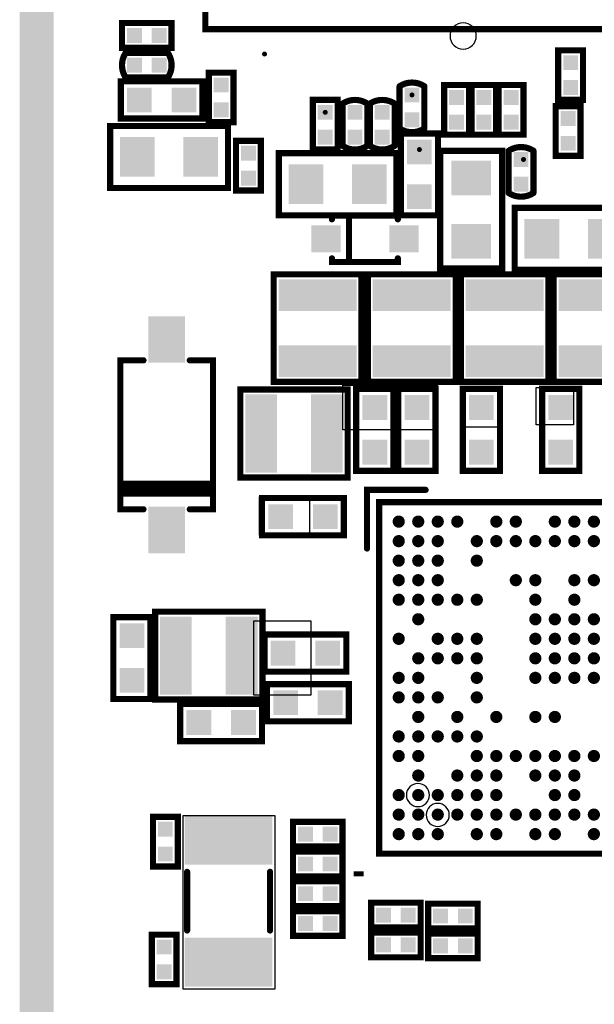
# Model space of a CAD drawing. Extents: x -1.9 to 62.2, y -5.8 to 85.1.
# Tile 6 of 13: x 22.1 to 33.9, y 34.2 to 54.3. Entities that reach past the tile are written whole.
import ezdxf

# ---------------------------------------------------------------- set-up
doc = ezdxf.new("R2010")
doc.units = 0
doc.linetypes.add('KEEPOUT_00001000$0', pattern=[2, 1, 1])
doc.layers.get('0').update_dxf_attribs({"linetype": 'CONTINUOUS'})
for name, color, linetype in [('2D_LINE_01', 96, 'CONTINUOUS'), ('DRIL_NPLTE_THRU_01', 3, 'CONTINUOUS'), ('DRIL_PLTE_THRU_01', 3, 'CONTINUOUS'), ('KEEPOUT_01', 1, 'CONTINUOUS'), ('PADS_INNER', 96, 'CONTINUOUS'), ('PADS_TOP', 96, 'CONTINUOUS'), ('PART_TOP_2DLINE_00', 1, 'CONTINUOUS'), ('PART_TOP_2DLINE_01', 1, 'CONTINUOUS')]:
    doc.layers.add(name, color=color, linetype=linetype)

# ---------------------------------------------------------------- blocks, each defined once
blk = doc.blocks.new('DRAWING_142')
at = {"layer": '2D_LINE_01', "const_width": 0.7}
blk.add_lwpolyline([(0.73684, -1.5268), (0.73684, -70.2268), (16.29284, -70.2268), (16.29284, -51.6262), (23.73684, -51.6262), (23.73684, -1.5268), (0.89284, -1.5268)], dxfattribs=at)
blk = doc.blocks.new('KEEPOUT_49')
at = {"layer": 'KEEPOUT_01', "linetype": 'KEEPOUT_00001000$0'}
blk.add_lwpolyline([(-0.269408, 0, 1), (0.269408, 0, 1)], format="xyb", close=True, dxfattribs=at)
blk = doc.blocks.new('KEEPOUT_67')
at = {"layer": 'KEEPOUT_01', "linetype": 'KEEPOUT_00001000$0'}
blk.add_lwpolyline([(0.0508, 0.1016), (0.0508, -0.8128), (-1.8796, -0.8128), (-1.8796, 0.1016)], close=True, dxfattribs=at)
blk = doc.blocks.new('KEEPOUT_68')
at = {"layer": 'KEEPOUT_01', "linetype": 'KEEPOUT_00001000$0'}
blk.add_lwpolyline([(0, 0), (0, -0.8128), (-0.762, -0.8128), (-0.762, 0)], close=True, dxfattribs=at)
blk = doc.blocks.new('KEEPOUT_69')
at = {"layer": 'KEEPOUT_01', "linetype": 'KEEPOUT_00001000$0'}
blk.add_lwpolyline([(0, 0), (0, -0.762), (-0.762, -0.762), (-0.762, 0)], close=True, dxfattribs=at)
blk = doc.blocks.new('KEEPOUT_72')
at = {"layer": 'KEEPOUT_01', "linetype": 'KEEPOUT_00001000$0'}
blk.add_lwpolyline([(0, 0.254), (0, -1.27), (-1.1684, -1.27), (-1.1684, 0.254)], close=True, dxfattribs=at)
blk = doc.blocks.new('KEEPOUT_79')
at = {"layer": 'KEEPOUT_01', "linetype": 'KEEPOUT_00001000$0'}
blk.add_lwpolyline([(0, 0), (1.02362, 0), (1.02362, -0.78486), (0, -0.78486)], close=True, dxfattribs=at)
blk = doc.blocks.new('KEEPOUT_228')
at = {"layer": 'KEEPOUT_01', "linetype": 'KEEPOUT_00001000$0'}
blk.add_lwpolyline([(-0.236, 0, 1), (0.236, 0, 1)], format="xyb", close=True, dxfattribs=at)
blk = doc.blocks.new('KEEPOUT_229')
at = {"layer": 'KEEPOUT_01', "linetype": 'KEEPOUT_00001000$0'}
blk.add_lwpolyline([(-0.236, 0, 1), (0.236, 0, 1)], format="xyb", close=True, dxfattribs=at)
blk = doc.blocks.new('KEEPOUT_1141')
at = {"layer": 'KEEPOUT_01', "linetype": 'KEEPOUT_00001000$0'}
blk.add_lwpolyline([(0, 0), (1.8796, 0), (1.8796, -3.556), (0, -3.556)], close=True, dxfattribs=at)
blk = doc.blocks.new('SMOOTH_0$127')
at = {"const_width": 0.0635}
blk.add_lwpolyline([(-0.03175, 0, 1), (0.03175, 0, 1)], format="xyb", close=True, dxfattribs=at)
blk = doc.blocks.new('PART_BODY_TOP_2')
at = {"layer": 'PART_TOP_2DLINE_00', "const_width": 0.127}
blk.add_lwpolyline([(-1.1, 0.9), (1.1, 0.9), (1.1, -0.9), (-1.1, -0.9)], close=True, dxfattribs=at)
at = {"layer": 'PART_TOP_2DLINE_00'}
for p in [(-1.1, 0.9), (1.1, 0.9), (-1.1, -0.9), (1.1, -0.9)]:
    blk.add_blockref('SMOOTH_0$127', p, dxfattribs=at)
blk = doc.blocks.new('DRIL_HOLE_0')
blk.add_lwpolyline([(0, 0, 1), (0, 0, 1)], format="xyb", close=True)
blk = doc.blocks.new('PAD_0')
blk.add_lwpolyline([(0, 0, 1), (0, 0, 1)], format="xyb", close=True)
blk = doc.blocks.new('PAD_1')
at = {"const_width": 0.65}
blk.add_lwpolyline([(-0.8, 0), (0.8, 0)], dxfattribs=at)
blk = doc.blocks.new('STK_TOP_44')
at = {"layer": 'DRIL_NPLTE_THRU_01'}
blk.add_blockref('DRIL_HOLE_0', (0, 0), dxfattribs=at)
at = {"layer": 'PADS_INNER'}
blk.add_blockref('PAD_0', (0, 0), dxfattribs=at)
at = {"layer": 'PADS_TOP', "rotation": 90}
blk.add_blockref('PAD_1', (0, 0), dxfattribs=at)
blk = doc.blocks.new('SYM_TOP_10')
for name, p in [('STK_TOP_44', (-0.675, 0)), ('STK_TOP_44', (0.675, 0)), ('PART_BODY_TOP_2', (0, 0))]:
    blk.add_blockref(name, p)
blk = doc.blocks.new('PART_TOP_9')
blk.add_blockref('SYM_TOP_10', (0, 0))
blk = doc.blocks.new('PART_TOP_10')
blk.add_blockref('SYM_TOP_10', (0, 0))
blk = doc.blocks.new('PART_TOP_11')
blk.add_blockref('SYM_TOP_10', (0, 0))
blk = doc.blocks.new('PART_TOP_13')
blk.add_blockref('SYM_TOP_10', (0, 0))
blk = doc.blocks.new('PART_BODY_TOP_4')
at = {"layer": 'PART_TOP_2DLINE_01', "const_width": 0.127}
blk.add_lwpolyline([(-0.4318, 0.254), (0.4318, 0.254, -0.3000144), (0.4318, -0.254), (-0.4318, -0.254, -0.3000144)], format="xyb", close=True, dxfattribs=at)
at = {"layer": 'PART_TOP_2DLINE_01'}
for p in [(-0.4318, 0.254), (0.4318, 0.254), (-0.4318, -0.254), (0.4318, -0.254)]:
    blk.add_blockref('SMOOTH_0$127', p, dxfattribs=at)
blk = doc.blocks.new('PAD_2')
at = {"const_width": 0.3048}
blk.add_lwpolyline([(-0.1524, 0), (0.1524, 0)], dxfattribs=at)
blk = doc.blocks.new('STK_TOP_46')
at = {"layer": 'DRIL_PLTE_THRU_01'}
blk.add_blockref('DRIL_HOLE_0', (0, 0), dxfattribs=at)
at = {"layer": 'PADS_INNER'}
blk.add_blockref('PAD_0', (0, 0), dxfattribs=at)
at = {"layer": 'PADS_TOP'}
blk.add_blockref('PAD_2', (0, 0), dxfattribs=at)
blk = doc.blocks.new('SYM_TOP_12')
for name, p in [('PART_BODY_TOP_4', (0, 0)), ('STK_TOP_46', (-0.254, 0)), ('STK_TOP_46', (0.254, 0))]:
    blk.add_blockref(name, p)
blk = doc.blocks.new('PART_TOP_17')
blk.add_blockref('SYM_TOP_12', (0, 0))
blk = doc.blocks.new('PART_TOP_19')
blk.add_blockref('SYM_TOP_12', (0, 0))
blk = doc.blocks.new('PART_TOP_21')
blk.add_blockref('SYM_TOP_12', (0, 0))
blk = doc.blocks.new('PART_BODY_TOP_6')
at = {"layer": 'KEEPOUT_01', "linetype": 'KEEPOUT_00001000$0'}
blk.add_lwpolyline([(3.6, 3.6), (-3.6, 3.6), (-3.6, -3.6), (3.6, -3.6)], close=True, dxfattribs=at)
at = {"layer": 'PART_TOP_2DLINE_00', "const_width": 0.127}
blk.add_lwpolyline([(-2.65, 3.85), (-3.85, 3.85), (-3.85, 2.65)], dxfattribs=at)
blk.add_lwpolyline([(3.6, 3.6), (-3.6, 3.6), (-3.6, -3.6), (3.6, -3.6)], close=True, dxfattribs=at)
at = {"layer": 'PART_TOP_2DLINE_00'}
for p in [(-3.85, 3.85), (-2.65, 3.85), (-3.6, 3.6), (3.6, 3.6), (-3.85, 2.65), (-3.6, -3.6), (3.6, -3.6)]:
    blk.add_blockref('SMOOTH_0$127', p, dxfattribs=at)
blk = doc.blocks.new('PAD_4')
at = {"const_width": 0.125}
blk.add_lwpolyline([(0, -0.0625, 1), (0, 0.0625, 1)], format="xyb", close=True, dxfattribs=at)
blk = doc.blocks.new('STK_TOP_55')
at = {"layer": 'DRIL_NPLTE_THRU_01'}
blk.add_blockref('DRIL_HOLE_0', (0, 0), dxfattribs=at)
at = {"layer": 'PADS_INNER'}
blk.add_blockref('PAD_0', (0, 0), dxfattribs=at)
at = {"layer": 'PADS_TOP'}
blk.add_blockref('PAD_4', (0, 0), dxfattribs=at)
blk = doc.blocks.new('SYM_TOP_14')
for name, p in [('PART_BODY_TOP_6', (0, 0)), ('STK_TOP_55', (-3.2, 3.2)), ('STK_TOP_55', (-2.8, 3.2)), ('STK_TOP_55', (-2.4, 3.2)), ('STK_TOP_55', (-2, 3.2)), ('STK_TOP_55', (-1.2, 3.2)), ('STK_TOP_55', (-0.8, 3.2)), ('STK_TOP_55', (0, 3.2)), ('STK_TOP_55', (0.4, 3.2)), ('STK_TOP_55', (0.8, 3.2)), ('STK_TOP_55', (1.2, 3.2)), ('STK_TOP_55', (1.6, 3.2)), ('STK_TOP_55', (2, 3.2)), ('STK_TOP_55', (2.4, 3.2)), ('STK_TOP_55', (3.2, 3.2)), ('STK_TOP_55', (-3.2, 2.8)), ('STK_TOP_55', (-2.8, 2.8)), ('STK_TOP_55', (-2.4, 2.8)), ('STK_TOP_55', (-1.6, 2.8)), ('STK_TOP_55', (-1.2, 2.8)), ('STK_TOP_55', (-0.8, 2.8)), ('STK_TOP_55', (-0.4, 2.8)), ('STK_TOP_55', (0, 2.8)), ('STK_TOP_55', (0.4, 2.8)), ('STK_TOP_55', (0.8, 2.8)), ('STK_TOP_55', (1.2, 2.8)), ('STK_TOP_55', (1.6, 2.8)), ('STK_TOP_55', (2.4, 2.8)), ('STK_TOP_55', (2.8, 2.8)), ('STK_TOP_55', (3.2, 2.8)), ('STK_TOP_55', (-3.2, 2.4)), ('STK_TOP_55', (-2.8, 2.4)), ('STK_TOP_55', (-2.4, 2.4)), ('STK_TOP_55', (-1.6, 2.4)), ('STK_TOP_55', (1.6, 2.4)), ('STK_TOP_55', (2.4, 2.4)), ('STK_TOP_55', (2.8, 2.4)), ('STK_TOP_55', (3.2, 2.4)), ('STK_TOP_55', (-3.2, 2)), ('STK_TOP_55', (-2.8, 2)), ('STK_TOP_55', (-2.4, 2)), ('STK_TOP_55', (-0.8, 2)), ('STK_TOP_55', (-0.4, 2)), ('STK_TOP_55', (0.4, 2)), ('STK_TOP_55', (0.8, 2)), ('STK_TOP_55', (1.2, 2)), ('STK_TOP_55', (1.6, 2)), ('STK_TOP_55', (2, 2)), ('STK_TOP_55', (2.8, 2)), ('STK_TOP_55', (-3.2, 1.6)), ('STK_TOP_55', (-2.8, 1.6)), ('STK_TOP_55', (-2.4, 1.6)), ('STK_TOP_55', (-2, 1.6)), ('STK_TOP_55', (-1.6, 1.6)), ('STK_TOP_55', (-0.4, 1.6)), ('STK_TOP_55', (0.4, 1.6)), ('STK_TOP_55', (1.2, 1.6)), ('STK_TOP_55', (1.6, 1.6)), ('STK_TOP_55', (2, 1.6)), ('STK_TOP_55', (2.4, 1.6)), ('STK_TOP_55', (2.8, 1.6)), ('STK_TOP_55', (3.2, 1.6)), ('STK_TOP_55', (-2.8, 1.2)), ('STK_TOP_55', (-0.4, 1.2)), ('STK_TOP_55', (0, 1.2)), ('STK_TOP_55', (0.4, 1.2)), ('STK_TOP_55', (0.8, 1.2)), ('STK_TOP_55', (1.6, 1.2)), ('STK_TOP_55', (2, 1.2)), ('STK_TOP_55', (2.4, 1.2)), ('STK_TOP_55', (2.8, 1.2)), ('STK_TOP_55', (3.2, 1.2)), ('STK_TOP_55', (-3.2, 0.8)), ('STK_TOP_55', (-2.4, 0.8)), ('STK_TOP_55', (-2, 0.8)), ('STK_TOP_55', (-1.6, 0.8)), ('STK_TOP_55', (-0.4, 0.8)), ('STK_TOP_55', (0, 0.8)), ('STK_TOP_55', (0.4, 0.8)), ('STK_TOP_55', (0.8, 0.8)), ('STK_TOP_55', (1.6, 0.8)), ('STK_TOP_55', (2.8, 0.8)), ('STK_TOP_55', (-2.8, 0.4)), ('STK_TOP_55', (-2.4, 0.4)), ('STK_TOP_55', (-2, 0.4)), ('STK_TOP_55', (-1.6, 0.4)), ('STK_TOP_55', (-0.4, 0.4)), ('STK_TOP_55', (0, 0.4)), ('STK_TOP_55', (0.4, 0.4)), ('STK_TOP_55', (0.8, 0.4)), ('STK_TOP_55', (1.6, 0.4)), ('STK_TOP_55', (2, 0.4)), ('STK_TOP_55', (2.8, 0.4)), ('STK_TOP_55', (3.2, 0.4)), ('STK_TOP_55', (-3.2, 0)), ('STK_TOP_55', (-2.8, 0)), ('STK_TOP_55', (-1.6, 0)), ('STK_TOP_55', (-0.4, 0)), ('STK_TOP_55', (0, 0)), ('STK_TOP_55', (0.4, 0)), ('STK_TOP_55', (0.8, 0)), ('STK_TOP_55', (1.6, 0)), ('STK_TOP_55', (2, 0)), ('STK_TOP_55', (2.4, 0)), ('STK_TOP_55', (2.8, 0)), ('STK_TOP_55', (3.2, 0)), ('STK_TOP_55', (-3.2, -0.4)), ('STK_TOP_55', (-2.8, -0.4)), ('STK_TOP_55', (-2.4, -0.4)), ('STK_TOP_55', (-1.6, -0.4)), ('STK_TOP_55', (1.6, -0.4)), ('STK_TOP_55', (2, -0.4)), ('STK_TOP_55', (2.4, -0.4)), ('STK_TOP_55', (2.8, -0.4)), ('STK_TOP_55', (-2.8, -0.8)), ('STK_TOP_55', (-2, -0.8)), ('STK_TOP_55', (-1.2, -0.8)), ('STK_TOP_55', (-0.4, -0.8)), ('STK_TOP_55', (0, -0.8)), ('STK_TOP_55', (1.6, -0.8)), ('STK_TOP_55', (2, -0.8)), ('STK_TOP_55', (2.8, -0.8)), ('STK_TOP_55', (3.2, -0.8)), ('STK_TOP_55', (-3.2, -1.2)), ('STK_TOP_55', (-2.8, -1.2)), ('STK_TOP_55', (-2.4, -1.2)), ('STK_TOP_55', (-2, -1.2)), ('STK_TOP_55', (-1.6, -1.2)), ('STK_TOP_55', (2, -1.2)), ('STK_TOP_55', (2.8, -1.2)), ('STK_TOP_55', (3.2, -1.2)), ('STK_TOP_55', (-3.2, -1.6)), ('STK_TOP_55', (-2.8, -1.6)), ('STK_TOP_55', (-1.6, -1.6)), ('STK_TOP_55', (-1.2, -1.6)), ('STK_TOP_55', (-0.8, -1.6)), ('STK_TOP_55', (-0.4, -1.6)), ('STK_TOP_55', (0, -1.6)), ('STK_TOP_55', (0.4, -1.6)), ('STK_TOP_55', (0.8, -1.6)), ('STK_TOP_55', (1.2, -1.6)), ('STK_TOP_55', (1.6, -1.6)), ('STK_TOP_55', (2, -1.6)), ('STK_TOP_55', (2.4, -1.6)), ('STK_TOP_55', (2.8, -1.6)), ('STK_TOP_55', (-2.8, -2)), ('STK_TOP_55', (-2, -2)), ('STK_TOP_55', (-1.6, -2)), ('STK_TOP_55', (-1.2, -2)), ('STK_TOP_55', (-0.4, -2)), ('STK_TOP_55', (0, -2)), ('STK_TOP_55', (0.4, -2)), ('STK_TOP_55', (1.2, -2)), ('STK_TOP_55', (1.6, -2)), ('STK_TOP_55', (2.4, -2)), ('STK_TOP_55', (2.8, -2)), ('STK_TOP_55', (3.2, -2)), ('STK_TOP_55', (-3.2, -2.4)), ('STK_TOP_55', (-2.8, -2.4)), ('STK_TOP_55', (-2.4, -2.4)), ('STK_TOP_55', (-2, -2.4)), ('STK_TOP_55', (-1.6, -2.4)), ('STK_TOP_55', (-1.2, -2.4)), ('STK_TOP_55', (0, -2.4)), ('STK_TOP_55', (0.4, -2.4)), ('STK_TOP_55', (1.6, -2.4)), ('STK_TOP_55', (2, -2.4)), ('STK_TOP_55', (2.4, -2.4)), ('STK_TOP_55', (2.8, -2.4)), ('STK_TOP_55', (3.2, -2.4)), ('STK_TOP_55', (-3.2, -2.8)), ('STK_TOP_55', (-2.8, -2.8)), ('STK_TOP_55', (-2.4, -2.8)), ('STK_TOP_55', (-2, -2.8)), ('STK_TOP_55', (-1.6, -2.8)), ('STK_TOP_55', (-1.2, -2.8)), ('STK_TOP_55', (-0.8, -2.8)), ('STK_TOP_55', (-0.4, -2.8)), ('STK_TOP_55', (0, -2.8)), ('STK_TOP_55', (0.4, -2.8)), ('STK_TOP_55', (0.8, -2.8)), ('STK_TOP_55', (1.2, -2.8)), ('STK_TOP_55', (1.6, -2.8)), ('STK_TOP_55', (2, -2.8)), ('STK_TOP_55', (2.4, -2.8)), ('STK_TOP_55', (2.8, -2.8)), ('STK_TOP_55', (3.2, -2.8)), ('STK_TOP_55', (-3.2, -3.2)), ('STK_TOP_55', (-2.8, -3.2)), ('STK_TOP_55', (-2.4, -3.2)), ('STK_TOP_55', (-1.6, -3.2)), ('STK_TOP_55', (-1.2, -3.2)), ('STK_TOP_55', (-0.4, -3.2)), ('STK_TOP_55', (0, -3.2)), ('STK_TOP_55', (0.8, -3.2)), ('STK_TOP_55', (1.2, -3.2)), ('STK_TOP_55', (2, -3.2)), ('STK_TOP_55', (2.4, -3.2)), ('STK_TOP_55', (2.8, -3.2)), ('STK_TOP_55', (3.2, -3.2))]:
    blk.add_blockref(name, p)
blk = doc.blocks.new('PART_TOP_22')
blk.add_blockref('SYM_TOP_14', (0, 0))
blk = doc.blocks.new('PAD_5')
at = {"const_width": 0.0508}
blk.add_lwpolyline([(0, -0.0254, 1), (0, 0.0254, 1)], format="xyb", close=True, dxfattribs=at)
blk = doc.blocks.new('STK_TOP_52')
at = {"layer": 'DRIL_PLTE_THRU_01'}
blk.add_blockref('DRIL_HOLE_0', (0, 0), dxfattribs=at)
at = {"layer": 'PADS_INNER'}
blk.add_blockref('PAD_0', (0, 0), dxfattribs=at)
at = {"layer": 'PADS_TOP'}
blk.add_blockref('PAD_5', (0, 0), dxfattribs=at)
blk = doc.blocks.new('SYM_TOP_19')
blk.add_blockref('STK_TOP_52', (0, 0))
blk = doc.blocks.new('PART_TOP_47')
blk.add_blockref('SYM_TOP_19', (0, 0))
blk = doc.blocks.new('STK_TOP_53')
at = {"layer": 'DRIL_PLTE_THRU_01'}
blk.add_blockref('DRIL_HOLE_0', (0, 0), dxfattribs=at)
at = {"layer": 'PADS_INNER'}
blk.add_blockref('PAD_0', (0, 0), dxfattribs=at)
at = {"layer": 'PADS_TOP'}
blk.add_blockref('PAD_0', (0, 0), dxfattribs=at)
blk = doc.blocks.new('SYM_TOP_20')
blk.add_blockref('STK_TOP_53', (0, 0))
blk = doc.blocks.new('PART_TOP_86')
blk.add_blockref('SYM_TOP_20', (0, 0))
blk = doc.blocks.new('PART_TOP_87')
blk.add_blockref('SYM_TOP_20', (0, 0))
blk = doc.blocks.new('PART_TOP_110')
blk.add_blockref('SYM_TOP_20', (0, 0))
blk = doc.blocks.new('PART_TOP_111')
blk.add_blockref('SYM_TOP_19', (0, 0))
blk = doc.blocks.new('PART_TOP_112')
blk.add_blockref('SYM_TOP_19', (0, 0))
blk = doc.blocks.new('PART_TOP_113')
blk.add_blockref('SYM_TOP_19', (0, 0))
blk = doc.blocks.new('STK_TOP_94')
at = {"layer": 'DRIL_PLTE_THRU_01'}
blk.add_blockref('DRIL_HOLE_0', (0, 0), dxfattribs=at)
at = {"layer": 'PADS_INNER'}
blk.add_blockref('PAD_0', (0, 0), dxfattribs=at)
at = {"layer": 'PADS_TOP'}
blk.add_blockref('PAD_0', (0, 0), dxfattribs=at)
blk = doc.blocks.new('SYM_TOP_24')
blk.add_blockref('STK_TOP_94', (0, 0))
blk = doc.blocks.new('PART_TOP_120')
blk.add_blockref('SYM_TOP_24', (0, 0))
blk = doc.blocks.new('PART_TOP_121')
blk.add_blockref('SYM_TOP_24', (0, 0))
blk = doc.blocks.new('PART_TOP_122')
blk.add_blockref('SYM_TOP_19', (0, 0))
blk = doc.blocks.new('PART_TOP_123')
blk.add_blockref('SYM_TOP_24', (0, 0))
blk = doc.blocks.new('PART_TOP_124')
blk.add_blockref('SYM_TOP_24', (0, 0))
blk = doc.blocks.new('PART_TOP_127')
blk.add_blockref('SYM_TOP_24', (0, 0))
blk = doc.blocks.new('PART_TOP_128')
blk.add_blockref('SYM_TOP_24', (0, 0))
blk = doc.blocks.new('PART_BODY_TOP_63')
at = {"layer": 'PART_TOP_2DLINE_00', "const_width": 0.127}
for points in [[(-1.525, 0.475), (-1.525, 0.95), (1.525, 0.95), (1.525, 0.475)], [(-1, 0.95), (-1, -0.95), (-1.1, -0.95), (-1.1, 0.95), (-1.2, 0.95), (-1.2, -0.95)], [(1.525, -0.475), (1.525, -0.95), (-1.525, -0.95), (-1.525, -0.475)]]:
    blk.add_lwpolyline(points, dxfattribs=at)
at = {"layer": 'PART_TOP_2DLINE_00'}
for p in [(-1.525, 0.95), (-1.2, 0.95), (-1.1, 0.95), (-1, 0.95), (1.525, 0.95), (-1.525, 0.475), (1.525, 0.475), (-1.525, -0.475), (1.525, -0.475), (-1.525, -0.95), (-1.2, -0.95), (-1.1, -0.95), (-1, -0.95), (1.525, -0.95)]:
    blk.add_blockref('SMOOTH_0$127', p, dxfattribs=at)
blk = doc.blocks.new('PAD_6')
at = {"const_width": 0.75}
blk.add_lwpolyline([(-0.475, 0), (0.475, 0)], dxfattribs=at)
blk = doc.blocks.new('STK_TOP_109')
at = {"layer": 'DRIL_NPLTE_THRU_01'}
blk.add_blockref('DRIL_HOLE_0', (0, 0), dxfattribs=at)
at = {"layer": 'PADS_INNER'}
blk.add_blockref('PAD_0', (0, 0), dxfattribs=at)
at = {"layer": 'PADS_TOP'}
blk.add_blockref('PAD_6', (0, 0), dxfattribs=at)
blk = doc.blocks.new('SYM_TOP_28')
for name, p in [('PART_BODY_TOP_63', (0, 0)), ('STK_TOP_109', (-1.95, 0)), ('STK_TOP_109', (1.95, 0))]:
    blk.add_blockref(name, p)
blk = doc.blocks.new('PART_TOP_169')
blk.add_blockref('SYM_TOP_28', (0, 0))
blk = doc.blocks.new('PART_TOP_170')
blk.add_blockref('SYM_TOP_10', (0, 0))
blk = doc.blocks.new('PART_TOP_172')
blk.add_blockref('SYM_TOP_10', (0, 0))
blk = doc.blocks.new('PART_BODY_TOP_75')
at = {"layer": 'PART_TOP_2DLINE_01', "const_width": 0.127}
blk.add_lwpolyline([(-0.508, 0.254), (0.508, 0.254), (0.508, -0.254), (-0.508, -0.254)], close=True, dxfattribs=at)
at = {"layer": 'PART_TOP_2DLINE_01'}
for p in [(-0.508, 0.254), (0.508, 0.254), (-0.508, -0.254), (0.508, -0.254)]:
    blk.add_blockref('SMOOTH_0$127', p, dxfattribs=at)
blk = doc.blocks.new('STK_TOP_41')
at = {"layer": 'DRIL_NPLTE_THRU_01'}
blk.add_blockref('DRIL_HOLE_0', (0, 0), dxfattribs=at)
at = {"layer": 'PADS_INNER'}
blk.add_blockref('PAD_0', (0, 0), dxfattribs=at)
at = {"layer": 'PADS_TOP'}
blk.add_blockref('PAD_2', (0, 0), dxfattribs=at)
blk = doc.blocks.new('SYM_TOP_29')
for name, p in [('PART_BODY_TOP_75', (0, 0)), ('STK_TOP_41', (-0.254, 0)), ('STK_TOP_41', (0.254, 0))]:
    blk.add_blockref(name, p)
blk = doc.blocks.new('PART_TOP_211')
blk.add_blockref('SYM_TOP_29', (0, 0))
blk = doc.blocks.new('PART_TOP_215')
blk.add_blockref('SYM_TOP_29', (0, 0))
blk = doc.blocks.new('PART_TOP_216')
blk.add_blockref('SYM_TOP_29', (0, 0))
blk = doc.blocks.new('PART_TOP_219')
blk.add_blockref('SYM_TOP_29', (0, 0))
blk = doc.blocks.new('PART_TOP_232')
blk.add_blockref('SYM_TOP_29', (0, 0))
blk = doc.blocks.new('PART_TOP_239')
blk.add_blockref('SYM_TOP_29', (0, 0))
blk = doc.blocks.new('PART_BODY_TOP_76')
at = {"layer": 'PART_TOP_2DLINE_01', "const_width": 0.127}
blk.add_lwpolyline([(0.8382, -0.381), (0.8382, 0.381), (-0.8382, 0.381), (-0.8382, -0.381)], close=True, dxfattribs=at)
at = {"layer": 'PART_TOP_2DLINE_01'}
for p in [(-0.8382, 0.381), (0.8382, 0.381), (-0.8382, -0.381), (0.8382, -0.381)]:
    blk.add_blockref('SMOOTH_0$127', p, dxfattribs=at)
blk = doc.blocks.new('PAD_7')
at = {"const_width": 0.508}
blk.add_lwpolyline([(-0.254, 0), (0.254, 0)], dxfattribs=at)
blk = doc.blocks.new('STK_TOP_33')
at = {"layer": 'DRIL_PLTE_THRU_01'}
blk.add_blockref('DRIL_HOLE_0', (0, 0), dxfattribs=at)
at = {"layer": 'PADS_INNER'}
blk.add_blockref('PAD_0', (0, 0), dxfattribs=at)
at = {"layer": 'PADS_TOP'}
blk.add_blockref('PAD_7', (0, 0), dxfattribs=at)
blk = doc.blocks.new('SYM_TOP_30')
for name, p in [('PART_BODY_TOP_76', (0, 0)), ('STK_TOP_33', (-0.4572, 0)), ('STK_TOP_33', (0.4572, 0))]:
    blk.add_blockref(name, p)
blk = doc.blocks.new('PART_TOP_252')
blk.add_blockref('SYM_TOP_30', (0, 0))
blk = doc.blocks.new('PART_TOP_256')
blk.add_blockref('SYM_TOP_30', (0, 0))
blk = doc.blocks.new('PART_TOP_264')
blk.add_blockref('SYM_TOP_30', (0, 0))
blk = doc.blocks.new('PART_BODY_TOP_77')
at = {"layer": 'PART_TOP_2DLINE_01', "const_width": 0.127}
blk.add_lwpolyline([(-1.2065, 0.635), (1.2065, 0.635), (1.2065, -0.635), (-1.2065, -0.635)], close=True, dxfattribs=at)
at = {"layer": 'PART_TOP_2DLINE_01'}
for p in [(-1.2065, 0.635), (1.2065, 0.635), (-1.2065, -0.635), (1.2065, -0.635)]:
    blk.add_blockref('SMOOTH_0$127', p, dxfattribs=at)
blk = doc.blocks.new('PAD_8')
at = {"const_width": 0.7112}
blk.add_lwpolyline([(-0.4064, 0), (0.4064, 0)], dxfattribs=at)
blk = doc.blocks.new('STK_TOP_40')
at = {"layer": 'DRIL_NPLTE_THRU_01'}
blk.add_blockref('DRIL_HOLE_0', (0, 0), dxfattribs=at)
at = {"layer": 'PADS_INNER'}
blk.add_blockref('PAD_0', (0, 0), dxfattribs=at)
at = {"layer": 'PADS_TOP', "rotation": 90}
blk.add_blockref('PAD_8', (0, 0), dxfattribs=at)
blk = doc.blocks.new('SYM_TOP_31')
for name, p in [('PART_BODY_TOP_77', (0, 0)), ('STK_TOP_40', (-0.65, 0)), ('STK_TOP_40', (0.65, 0))]:
    blk.add_blockref(name, p)
blk = doc.blocks.new('PART_TOP_278')
blk.add_blockref('SYM_TOP_31', (0, 0))
blk = doc.blocks.new('PART_TOP_280')
blk.add_blockref('SYM_TOP_31', (0, 0))
blk = doc.blocks.new('PART_TOP_281')
blk.add_blockref('SYM_TOP_31', (0, 0))
blk = doc.blocks.new('PART_TOP_284')
blk.add_blockref('SYM_TOP_31', (0, 0))
blk = doc.blocks.new('PART_BODY_TOP_78')
at = {"layer": 'KEEPOUT_01', "linetype": 'KEEPOUT_00001000$0'}
blk.add_lwpolyline([(7.1, 7.1), (-7.1, 7.1), (-7.1, -7.1), (7.1, -7.1)], close=True, dxfattribs=at)
at = {"layer": 'PART_TOP_2DLINE_00', "const_width": 0.127}
blk.add_lwpolyline([(-4.983, 7.35), (-7.35, 7.35), (-7.35, 4.983)], dxfattribs=at)
blk.add_lwpolyline([(7.1, 7.1), (-7.1, 7.1), (-7.1, -7.1), (7.1, -7.1)], close=True, dxfattribs=at)
at = {"layer": 'PART_TOP_2DLINE_00'}
for p in [(-7.35, 7.35), (-4.983, 7.35), (-7.1, 7.1), (7.1, 7.1), (-7.35, 4.983), (-7.1, -7.1), (7.1, -7.1)]:
    blk.add_blockref('SMOOTH_0$127', p, dxfattribs=at)
blk = doc.blocks.new('SYM_TOP_32')
blk.add_blockref('PART_BODY_TOP_78', (0, 0))
blk = doc.blocks.new('PART_TOP_288')
blk.add_blockref('SYM_TOP_32', (0, 0))
blk = doc.blocks.new('PART_TOP_316')
blk.add_blockref('SYM_TOP_29', (0, 0))
blk = doc.blocks.new('PART_TOP_318')
blk.add_blockref('SYM_TOP_29', (0, 0))
blk = doc.blocks.new('PART_TOP_320')
blk.add_blockref('SYM_TOP_30', (0, 0))
blk = doc.blocks.new('PART_TOP_321')
blk.add_blockref('SYM_TOP_30', (0, 0))
blk = doc.blocks.new('PART_TOP_322')
blk.add_blockref('SYM_TOP_30', (0, 0))
blk = doc.blocks.new('PART_TOP_323')
blk.add_blockref('SYM_TOP_30', (0, 0))
blk = doc.blocks.new('PART_TOP_324')
blk.add_blockref('SYM_TOP_30', (0, 0))
blk = doc.blocks.new('PART_TOP_325')
blk.add_blockref('SYM_TOP_30', (0, 0))
blk = doc.blocks.new('PART_TOP_342')
blk.add_blockref('SYM_TOP_30', (0, 0))
blk = doc.blocks.new('PART_TOP_343')
blk.add_blockref('SYM_TOP_30', (0, 0))
blk = doc.blocks.new('PART_TOP_440')
blk.add_blockref('SYM_TOP_12', (0, 0))
blk = doc.blocks.new('PART_TOP_443')
blk.add_blockref('SYM_TOP_12', (0, 0))
blk = doc.blocks.new('PART_TOP_560')
blk.add_blockref('SYM_TOP_29', (0, 0))
blk = doc.blocks.new('PART_TOP_561')
blk.add_blockref('SYM_TOP_29', (0, 0))
blk = doc.blocks.new('PART_TOP_563')
blk.add_blockref('SYM_TOP_29', (0, 0))
blk = doc.blocks.new('PART_TOP_564')
blk.add_blockref('SYM_TOP_29', (0, 0))
blk = doc.blocks.new('PART_TOP_565')
blk.add_blockref('SYM_TOP_29', (0, 0))
blk = doc.blocks.new('PART_TOP_567')
blk.add_blockref('SYM_TOP_29', (0, 0))
blk = doc.blocks.new('PART_TOP_573')
blk.add_blockref('SYM_TOP_29', (0, 0))
blk = doc.blocks.new('PART_TOP_576')
blk.add_blockref('SYM_TOP_29', (0, 0))
blk = doc.blocks.new('PART_TOP_577')
blk.add_blockref('SYM_TOP_29', (0, 0))
blk = doc.blocks.new('PART_TOP_578')
blk.add_blockref('SYM_TOP_29', (0, 0))
blk = doc.blocks.new('PART_BODY_TOP_137')
at = {"layer": 'PART_TOP_2DLINE_01', "const_width": 0.127}
for points in [[(-0.6, 0.85), (0.6, 0.85)], [(-0.6, -0.85), (0.6, -0.85)]]:
    blk.add_lwpolyline(points, dxfattribs=at)
at = {"layer": 'PART_TOP_2DLINE_01'}
for p in [(-0.6, 0.85), (0.6, 0.85), (-0.6, -0.85), (0.6, -0.85)]:
    blk.add_blockref('SMOOTH_0$127', p, dxfattribs=at)
blk = doc.blocks.new('PAD_51')
at = {"const_width": 1}
blk.add_lwpolyline([(-0.9, 0), (0.9, 0)], dxfattribs=at)
blk = doc.blocks.new('STK_TOP_217')
at = {"layer": 'DRIL_NPLTE_THRU_01'}
blk.add_blockref('DRIL_HOLE_0', (0, 0), dxfattribs=at)
at = {"layer": 'PADS_INNER'}
blk.add_blockref('PAD_0', (0, 0), dxfattribs=at)
at = {"layer": 'PADS_TOP', "rotation": 90}
blk.add_blockref('PAD_51', (0, 0), dxfattribs=at)
blk = doc.blocks.new('SYM_TOP_90')
for name, p in [('STK_TOP_217', (-1.25, 0)), ('STK_TOP_217', (1.25, 0)), ('PART_BODY_TOP_137', (0, 0))]:
    blk.add_blockref(name, p)
blk = doc.blocks.new('PART_TOP_608')
blk.add_blockref('SYM_TOP_90', (0, 0))
blk = doc.blocks.new('PAD_9')
blk.add_lwpolyline([(0, 0), (0, 0)])
blk = doc.blocks.new('PAD_10')
at = {"const_width": 0.1016}
blk.add_lwpolyline([(-0.0508, 0), (0.0508, 0)], dxfattribs=at)
blk = doc.blocks.new('STK_TOP_72')
at = {"layer": 'DRIL_NPLTE_THRU_01'}
blk.add_blockref('DRIL_HOLE_0', (0, 0), dxfattribs=at)
at = {"layer": 'PADS_INNER'}
blk.add_blockref('PAD_9', (0, 0), dxfattribs=at)
at = {"layer": 'PADS_TOP'}
blk.add_blockref('PAD_10', (0, 0), dxfattribs=at)
blk = doc.blocks.new('SYM_TOP_92')
for p in [(-0.0508, 0), (0.0508, 0)]:
    blk.add_blockref('STK_TOP_72', p)
blk = doc.blocks.new('PART_TOP_616')
blk.add_blockref('SYM_TOP_92', (0, 0))
blk = doc.blocks.new('PART_BODY_TOP_141')
at = {"layer": 'PART_TOP_2DLINE_00', "const_width": 0.127}
for points in [[(-0.675, 0.4), (-0.675, 0.475), (0.675, 0.475), (0.675, 0.4)], [(0.675, -0.4), (0.675, -0.475), (-0.675, -0.475), (-0.675, -0.4)]]:
    blk.add_lwpolyline(points, dxfattribs=at)
at = {"layer": 'PART_TOP_2DLINE_01', "const_width": 0.127}
blk.add_lwpolyline([(-0.326898, 0.416814), (-0.326898, -0.446024)], dxfattribs=at)
at = {"layer": 'PART_TOP_2DLINE_00'}
for p in [(-0.675, 0.475), (-0.675, 0.4), (0.675, 0.475), (0.675, 0.4), (-0.675, -0.4), (0.675, -0.4), (-0.675, -0.475), (0.675, -0.475)]:
    blk.add_blockref('SMOOTH_0$127', p, dxfattribs=at)
at = {"layer": 'PART_TOP_2DLINE_01'}
for p in [(-0.326898, 0.416814), (-0.326898, -0.446024)]:
    blk.add_blockref('SMOOTH_0$127', p, dxfattribs=at)
blk = doc.blocks.new('PAD_52')
at = {"const_width": 0.55}
blk.add_lwpolyline([(-0.3, 0), (0.3, 0)], dxfattribs=at)
blk = doc.blocks.new('STK_TOP_258')
at = {"layer": 'DRIL_NPLTE_THRU_01'}
blk.add_blockref('DRIL_HOLE_0', (0, 0), dxfattribs=at)
at = {"layer": 'PADS_INNER'}
blk.add_blockref('PAD_0', (0, 0), dxfattribs=at)
at = {"layer": 'PADS_TOP'}
blk.add_blockref('PAD_52', (0, 0), dxfattribs=at)
blk = doc.blocks.new('SYM_TOP_94')
for name, p in [('PART_BODY_TOP_141', (0, 0)), ('STK_TOP_258', (-0.8, 0)), ('STK_TOP_258', (0.8, 0))]:
    blk.add_blockref(name, p)
blk = doc.blocks.new('PART_TOP_662')
blk.add_blockref('SYM_TOP_94', (0, 0))
blk = doc.blocks.new('PART_TOP_676')
blk.add_blockref('SYM_TOP_29', (0, 0))

msp = doc.modelspace()

# ---------------------------------------------------------------- block references
for name, p in [('DRAWING_142', (21.76316, 85.1542)), ('PART_TOP_288', (33.056066, 61.227462)), ('KEEPOUT_49', (31.2399, 53.9884)), ('PART_TOP_127', (33.8488, 54.2036)), ('PART_TOP_47', (27.1686, 53.6194)), ('PART_TOP_128', (33.8996, 53.594)), ('PART_TOP_252', (25.0604, 52.6796)), ('PART_TOP_86', (25.0804, 53.1121)), ('PART_TOP_87', (25.08294, 52.9089)), ('PART_TOP_111', (30.1912, 52.7812)), ('PART_TOP_122', (28.4132, 52.4256)), ('PART_TOP_281', (25.2128, 51.5112)), ('PART_TOP_112', (30.3436, 51.6636)), ('PART_TOP_124', (33.544, 51.6636)), ('PART_TOP_120', (28.1846, 51.6128)), ('PART_TOP_113', (32.4772, 51.4604)), ('PART_TOP_110', (26.8384, 51.0794)), ('PART_TOP_121', (28.1338, 51.0794)), ('PART_TOP_123', (33.4932, 51.2064)), ('PART_TOP_662', (29.226, 49.8348)), ('KEEPOUT_67', (30.6557, 46.7367)), ('KEEPOUT_68', (31.9765, 46.7875)), ('KEEPOUT_69', (33.5005, 46.7875)), ('PART_TOP_22', (33.119566, 40.843962)), ('KEEPOUT_79', (27.06668, 44.54976)), ('KEEPOUT_72', (28.1157, 41.7583)), ('PART_TOP_343', (28.0576, 40.3352)), ('PART_TOP_342', (26.2796, 39.9288)), ('KEEPOUT_228', (30.3128, 38.4436)), ('KEEPOUT_229', (30.7192, 38.0372)), ('KEEPOUT_1141', (25.5016, 38.0238)), ('PART_TOP_573', (29.861, 35.37585)), ('PART_TOP_561', (31.0294, 35.3568))]:
    msp.add_blockref(name, p)
for name, p, rotation in [('PART_TOP_676', (24.7556, 54.0004), 180), ('PART_TOP_21', (24.7556, 53.3908), 180), ('PART_TOP_316', (33.4424, 53.1876), 270), ('PART_TOP_216', (26.2796, 52.7304), 270), ('PART_TOP_440', (30.1912, 52.5272), 270), ('PART_TOP_318', (31.1056, 52.4764), 90), ('PART_TOP_239', (31.6644, 52.4764), 270), ('PART_TOP_215', (32.2232, 52.4764), 270), ('PART_TOP_232', (28.4132, 52.1716), 270), ('PART_TOP_19', (29.0228, 52.1716), 270), ('PART_TOP_17', (29.5816, 52.1716), 270), ('PART_TOP_219', (33.3916, 52.0446), 270), ('PART_TOP_256', (30.3436, 51.1556), 270), ('PART_TOP_211', (26.8384, 51.3334), 90), ('PART_TOP_278', (28.6672, 50.9524), 180), ('PART_TOP_280', (31.405, 50.4324), 90), ('PART_TOP_443', (32.4264, 51.2064), 270), ('PART_TOP_284', (33.5026, 49.8348), 180), ('PART_TOP_11', (28.2554, 48.0067), 90), ('PART_TOP_10', (30.1858, 48.0067), 90), ('PART_TOP_13', (32.0908, 48.0067), 90), ('PART_TOP_170', (33.9958, 48.0067), 90), ('PART_TOP_169', (25.162, 45.8216), 90), ('PART_TOP_9', (27.7728, 45.8477), 180), ('PART_TOP_324', (29.4292, 45.9232), 90), ('PART_TOP_321', (30.2928, 45.9232), 90), ('PART_TOP_322', (31.6136, 45.9232), 90), ('PART_TOP_325', (33.2392, 45.9232), 90), ('PART_TOP_323', (27.956, 44.1452), 180), ('PART_TOP_172', (26.0256, 41.3004), 180), ('PART_TOP_264', (24.4508, 41.2496), 270), ('PART_TOP_320', (28.0068, 41.3512), 180), ('PART_TOP_576', (25.1366, 37.4904), 90), ('PART_TOP_608', (26.432, 36.2712), 90), ('PART_TOP_565', (28.2608, 37.6428), 180), ('PART_TOP_578', (28.2608, 37.0332), 180), ('PART_TOP_563', (28.2608, 36.4236), 180), ('PART_TOP_616', (29.099, 36.83), 180), ('PART_TOP_564', (29.861, 35.98545), 180), ('PART_TOP_567', (28.2608, 35.814), 180), ('PART_TOP_560', (31.0294, 35.9664), 180), ('PART_TOP_577', (25.1112, 35.0774), 270)]:
    msp.add_blockref(name, p, dxfattribs=dict(rotation=rotation))

doc.saveas('drawing.dxf')
